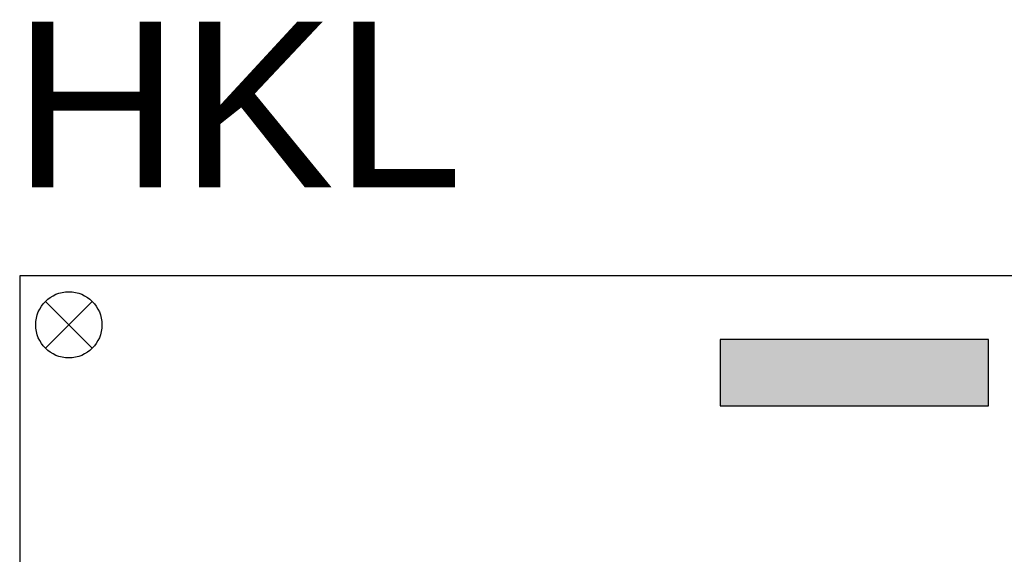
# Model space of a CAD drawing. Header units: millimetres. Extents: x -76073 to -606, y -39488 to 9083.
# Tile 8 of 23: x -15580 to -14093, y -27801 to -26994. Entities that reach past the tile are written whole.
import ezdxf
from ezdxf.enums import TextEntityAlignment as Align

# ---------------------------------------------------------------- set-up
doc = ezdxf.new("R2010")
doc.units = ezdxf.units.MM
doc.header["$LTSCALE"] = 100
doc.layers.add('EL$6----', color=7, linetype='Continuous')
doc.layers.add('EL6-----', color=7, linetype='Continuous')
doc.styles.add('Arial', font='arial.ttf')

# ---------------------------------------------------------------- blocks, each defined once
blk = doc.blocks.new('kastblok 1')
blk.add_hatch(color=256).paths.add_polyline_path([(1462.5, -196.3), (1462.5, -96.3), (1057.5, -96.3), (1057.5, -196.3)])
blk.add_lwpolyline([(0, -1332.9), (2520, -1332.9), (2520, 0), (0, 0)], close=True)
for points in [[(38.8, -109.5), (109.5, -38.8)], [(109.5, -109.5), (38.8, -38.8)]]:
    blk.add_lwpolyline(points)
at = {"flags": 128}
blk.add_lwpolyline([(1057.5, -196.3), (1462.5, -196.3), (1462.5, -96.3), (1057.5, -96.3), (1057.5, -196.3)], dxfattribs=at)
blk.add_circle((74.2, -74.2), 50)

msp = doc.modelspace()

# ---------------------------------------------------------------- block references
at = {"layer": 'EL$6----'}
msp.add_blockref('kastblok 1', (-15580, -27380.6), dxfattribs=at)

# ---------------------------------------------------------------- texts
at = {"layer": 'EL6-----', "color": 0, "style": 'Arial'}
msp.add_text('HKL', height=250, dxfattribs=at).set_placement((-15250.6, -27322.3), align=Align.BOTTOM_CENTER)

doc.saveas('drawing.dxf')
